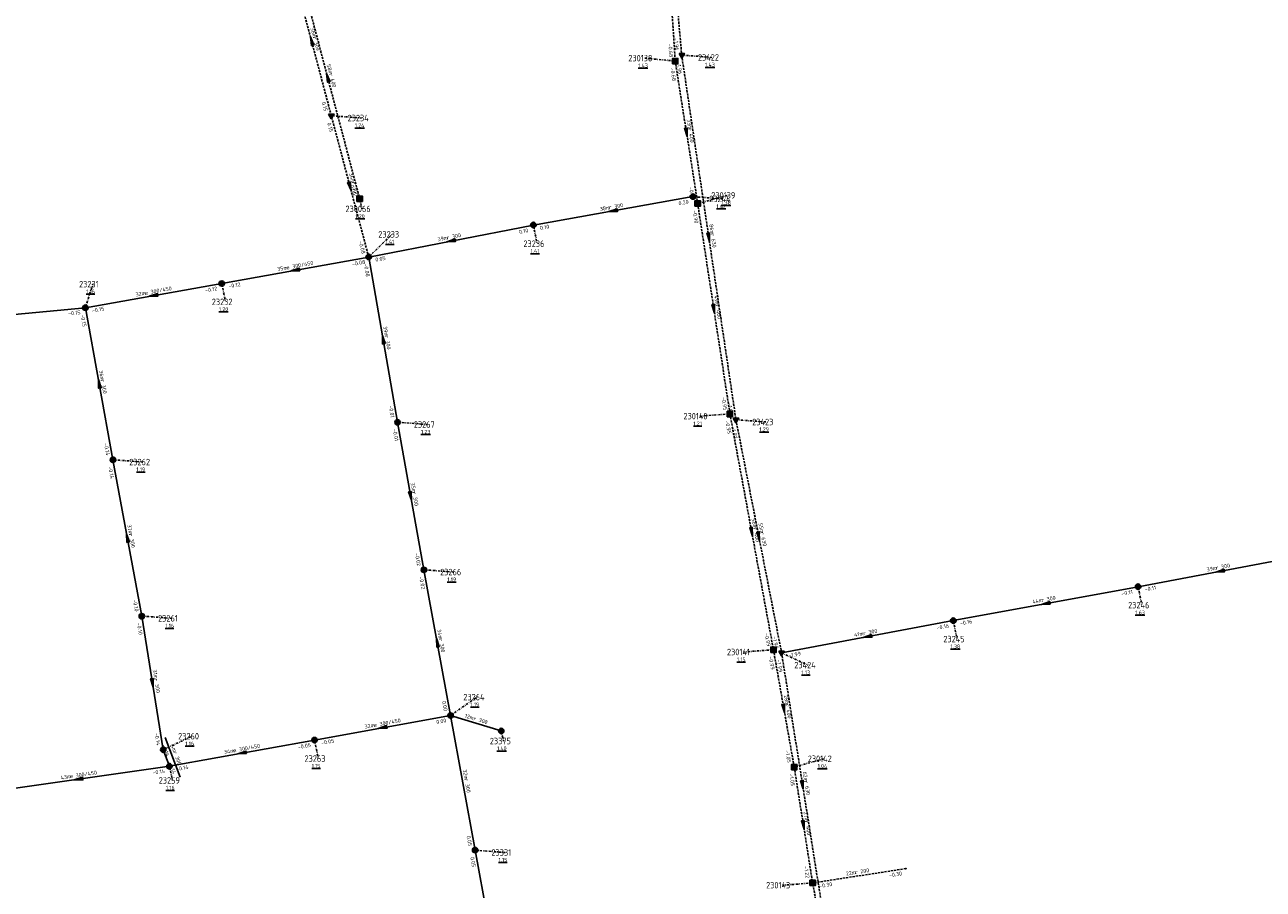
# Model space of a CAD drawing. Extents: x 188323 to 208361, y 565368 to 574910.
# Tile 166 of 256: x 202233 to 202520, y 569438 to 569639. Entities that reach past the tile are written whole.
import ezdxf

# ---------------------------------------------------------------- set-up
doc = ezdxf.new("R2010")
doc.units = 0
doc.linetypes.add('DASHDOT', pattern=[1, 0.5, -0.25, 0, -0.25])
doc.linetypes.add('DASHED', pattern=[0.75, 0.5, -0.25])
doc.layers.get('0').update_dxf_attribs({"linetype": 'CONTINUOUS'})
for name, color, linetype in [('RIO-AFM', 7, 'CONTINUOUS'), ('RIO-BOK', 7, 'CONTINUOUS'), ('RIO-DET', 7, 'CONTINUOUS'), ('RIO-KNP', 7, 'CONTINUOUS'), ('RIO-KNR', 7, 'CONTINUOUS'), ('RIO-LAG_0B', 7, 'CONTINUOUS'), ('RIO-LAG_1B', 7, 'DASHED'), ('RIO-LAG_2B', 7, 'DASHED'), ('RIO-LEN', 7, 'CONTINUOUS'), ('RIO-MVD', 1, 'CONTINUOUS'), ('RIO-VRB', 6, 'DASHDOT'), ('RIO-VRH', 7, 'CONTINUOUS')]:
    doc.layers.add(name, color=color, linetype=linetype)
doc.styles.add('RIO-TXT', font='isocp.shx')

# ---------------------------------------------------------------- blocks, each defined once
blk = doc.blocks.new('L_VHR')
blk.add_lwpolyline([(-0.5, 0), (0.5, 0), (-0.5, 0.15), (-0.5, -0.15), (0.5, 0)])
blk = doc.blocks.new('K_IPR')
blk.add_lwpolyline([(-0.5, -0.5), (0.5, -0.5), (0.5, 0.5), (-0.5, 0.5)], close=True)
blk.add_solid([(-0.5, 0.5), (0.5, 0.5), (-0.5, -0.5), (0.5, -0.5)])
at = {"style": 'RIO-TXT', "flags": 1}
blk.add_attdef('KNOOPNAAM', (2, 2), '', height=1, dxfattribs=at)
blk = doc.blocks.new('K_FIC')
blk.add_circle((0, 0), 0.0625)
at = {"style": 'RIO-TXT', "flags": 1}
blk.add_attdef('KNOOPNAAM', (2, 2), '', height=1, dxfattribs=at)
blk = doc.blocks.new('K_IPG')
blk.add_circle((0, 0), 0.5)
for points in [[(0, 0), (-0.5, 0), (-0.433013, 0.25)], [(0, 0), (-0.433013, -0.25), (-0.5, 0)], [(0, 0), (-0.433013, 0.25), (-0.25, 0.433013)], [(0, 0), (-0.25, -0.433013), (-0.433013, -0.25)], [(0, 0), (-0.25, 0.433013), (0, 0.5)], [(0, 0), (0, -0.5), (-0.25, -0.433013)], [(0, 0), (0, 0.5), (0.25, 0.433013)], [(0, 0), (0.25, 0.433013), (0.433013, 0.25)], [(0, 0), (0.433013, 0.25), (0.5, 0)], [(0, 0), (0.5, 0), (0.433013, -0.25)], [(0, 0), (0.433013, -0.25), (0.25, -0.433013)], [(0, 0), (0.25, -0.433013), (0, -0.5)]]:
    blk.add_solid(points)
at = {"style": 'RIO-TXT', "flags": 1}
blk.add_attdef('KNOOPNAAM', (2, 2), '', height=1, dxfattribs=at)
blk = doc.blocks.new('K_IPD')
blk.add_lwpolyline([(-0.496027, 0.307994), (0.503973, 0.307994), (0.003973, -0.558031)], close=True)
blk.add_solid([(-0.496027, 0.307994), (0.503973, 0.307994), (0.003973, -0.558031)])
at = {"style": 'RIO-TXT', "flags": 1}
blk.add_attdef('KNOOPNAAM', (2, 2), '', height=1, dxfattribs=at)
blk = doc.blocks.new('196_02______23259_____23260_')
at = {"layer": 'RIO-LAG_0B'}
blk.add_line((0, 0), (-3.447, 9.196), dxfattribs=at)
at = {"layer": 'RIO-AFM', "style": 'RIO-TXT'}
blk.add_text('r 300', height=0.9, rotation=290.5302, dxfattribs=at).set_placement((-1.6338, 5.7855))
at = {"layer": 'RIO-BOK', "style": 'RIO-TXT'}
for p in [(-4.2663, 7.3937), (-2.7492, 3.3489)]:
    blk.add_text('-0.14', height=0.9, rotation=290.5302, dxfattribs=at).set_placement(p)
at = {"layer": 'RIO-LEN', "style": 'RIO-TXT'}
blk.add_text('4m', height=0.9, rotation=290.5302, dxfattribs=at).set_placement((-2.2027, 7.3023))

msp = doc.modelspace()

# ---------------------------------------------------------------- linework, layer by layer
at = {"layer": 'RIO-LAG_0B'}
for p, q in [((202350.576, 569592.32), (202387.6, 569598.912)), ((202312.368, 569584.896), (202350.576, 569592.32)), ((202278.272, 569578.752), (202312.368, 569584.896)), ((202312.368, 569584.896), (202319.056, 569546.56)), ((202246.624, 569573.12), (202278.272, 569578.752)), ((202205.536, 569569.28), (202246.624, 569573.12)), ((202246.624, 569573.12), (202253.024, 569537.856)), ((202325.168, 569512.32), (202319.056, 569546.56)), ((202259.728, 569501.568), (202253.024, 569537.856)), ((202490.88, 569508.416), (202528.928, 569515.584)), ((202331.376, 569478.528), (202325.168, 569512.32)), ((202448.016, 569500.544), (202490.88, 569508.416)), ((202264.704, 569470.592), (202259.728, 569501.568)), ((202408.176, 569493.056), (202448.016, 569500.544)), ((202299.792, 569472.832), (202331.376, 569478.528)), ((202337.056, 569447.296), (202331.376, 569478.528)), ((202343.136, 569474.944), (202331.376, 569478.528)), ((202266.128, 569466.752), (202299.792, 569472.832)), ((202266.128, 569466.752), (202264.704, 569470.592)), ((202223.968, 569460.736), (202266.128, 569466.752)), ((202343.168, 569414.272), (202337.056, 569447.296))]:
    msp.add_line(p, q, dxfattribs=at)
at = {"layer": 'RIO-LAG_1B'}
for p, q in [((202378.96, 569699.2), (202383.504, 569630.336)), ((202295.472, 569654.528), (202310.272, 569598.4)), ((202383.504, 569630.336), (202388.704, 569597.312)), ((202388.704, 569597.312), (202396.192, 569548.48)), ((202396.192, 569548.48), (202406.288, 569493.76)), ((202406.288, 569493.76), (202411.104, 569466.56)), ((202411.104, 569466.56), (202415.376, 569439.68)), ((202436.992, 569443.008), (202415.376, 569439.68))]:
    msp.add_line(p, q, dxfattribs=at)
msp.add_lwpolyline([(202417.792, 569416.576), (202417.04, 569430.784), (202415.376, 569439.68)], dxfattribs=at)
at = {"layer": 'RIO-LAG_2B'}
for p, q in [((202382.192, 569663.424), (202384.992, 569631.744)), ((202303.696, 569617.664), (202294.528, 569652.288)), ((202384.992, 569631.744), (202397.584, 569547.136)), ((202312.368, 569584.896), (202303.696, 569617.664)), ((202397.584, 569547.136), (202408.176, 569493.056)), ((202408.176, 569493.056), (202417.92, 569431.808))]:
    msp.add_line(p, q, dxfattribs=at)
at = {"layer": 'RIO-VRB'}
for p, q in [((202384.99, 569631.74), (202391.9575, 569631.2113)), ((202383.51, 569630.34), (202376.435, 569631.0378)), ((202303.7, 569617.67), (202310.6675, 569617.1413)), ((202310.27, 569598.39), (202310.8035, 569596.0616)), ((202387.6, 569598.9), (202394.5675, 569598.3713)), ((202388.71, 569597.28), (202395.6775, 569599.2087)), ((202350.58, 569592.29), (202351.4606, 569587.992)), ((202312.37, 569584.91), (202317.7894, 569590.1581)), ((202246.62, 569573.12), (202248.3552, 569578.5892)), ((202278.27, 569578.78), (202279.1506, 569574.482)), ((202396.2, 569548.51), (202389.2329, 569547.9791)), ((202319.06, 569546.57), (202326.0275, 569546.0413)), ((202397.58, 569547.15), (202404.5475, 569546.6213)), ((202253.03, 569537.86), (202259.9975, 569537.3313)), ((202325.17, 569512.34), (202332.1375, 569511.8113)), ((202490.88, 569508.43), (202491.7606, 569504.132)), ((202259.73, 569501.6), (202266.6975, 569501.0713)), ((202448.01, 569500.56), (202448.8906, 569496.262)), ((202406.29, 569493.79), (202399.3229, 569493.2591)), ((202408.18, 569493.06), (202414.3069, 569490.2222)), ((202331.38, 569478.56), (202337.5069, 569482.7978)), ((202264.7, 569470.6), (202271.3482, 569473.72)), ((202343.13, 569474.94), (202343.6635, 569472.6116)), ((202299.79, 569472.84), (202300.6706, 569468.542)), ((202411.1, 569466.57), (202418.0675, 569468.4987)), ((202266.13, 569466.78), (202266.8371, 569463.4668)), ((202337.06, 569447.27), (202344.0275, 569446.7413)), ((202415.37, 569439.69), (202408.4029, 569439.1591))]:
    msp.add_line(p, q, dxfattribs=at)

# ---------------------------------------------------------------- block references
at = {"layer": 'RIO-DET'}
msp.add_blockref('196_02______23259_____23260_', (202268.624, 569464.256), dxfattribs=at)
at = {"layer": 'RIO-KNP', "xscale": 1.25, "yscale": 1.25, "zscale": 1.25}
for name, p in [('K_IPD', (202384.992, 569631.744)), ('K_IPR', (202383.504, 569630.336)), ('K_IPD', (202303.696, 569617.664)), ('K_IPR', (202310.272, 569598.4)), ('K_IPG', (202387.6, 569598.912)), ('K_IPR', (202388.704, 569597.312)), ('K_IPG', (202350.576, 569592.32)), ('K_IPG', (202312.368, 569584.896)), ('K_IPG', (202278.272, 569578.752)), ('K_IPG', (202246.624, 569573.12)), ('K_IPR', (202396.192, 569548.48)), ('K_IPG', (202319.056, 569546.56)), ('K_IPD', (202397.584, 569547.136)), ('K_IPG', (202253.024, 569537.856)), ('K_IPG', (202325.168, 569512.32)), ('K_IPG', (202490.88, 569508.416)), ('K_IPG', (202259.728, 569501.568)), ('K_IPG', (202448.016, 569500.544)), ('K_IPR', (202406.288, 569493.76)), ('K_IPD', (202408.176, 569493.056)), ('K_IPG', (202331.376, 569478.528)), ('K_IPG', (202343.136, 569474.944)), ('K_IPG', (202264.704, 569470.592)), ('K_IPG', (202299.792, 569472.832)), ('K_IPG', (202266.128, 569466.752)), ('K_IPR', (202411.104, 569466.56)), ('K_IPG', (202337.056, 569447.296)), ('K_FIC', (202436.992, 569443.008)), ('K_IPR', (202415.376, 569439.68))]:
    msp.add_blockref(name, p, dxfattribs=at)
at = {"layer": 'RIO-VRH', "xscale": 2, "yscale": 2, "zscale": 2}
for p, rotation in [((202299.115, 569634.98), 104.8432), ((202302.87, 569626.475), 464.7687), ((202386.11, 569613.81), 278.947), ((202308.035, 569601.29), 284.8312), ((202369.09, 569595.595), 190.1226), ((202331.475, 569588.6), 190.9306), ((202391.285, 569589.445), 278.4737), ((202295.32, 569581.845), 190.1899), ((202262.445, 569575.95), 190.1381), ((202392.455, 569572.895), 278.7393), ((202315.715, 569565.74), 459.906), ((202249.825, 569555.49), 460.3115), ((202322.115, 569529.455), 280.1287), ((202256.38, 569519.73), 100.4769), ((202401.245, 569521.15), 280.4556), ((202402.88, 569520.105), 281.0957), ((202509.9, 569511.995), 190.6149), ((202469.445, 569504.495), 190.4014), ((202428.095, 569496.81), 190.6629), ((202328.275, 569495.45), 100.4248), ((202262.215, 569486.1), 279.1165), ((202408.695, 569480.18), 280.0293), ((202315.585, 569475.7), 190.2623), ((202282.96, 569469.81), 190.2049), ((202245.045, 569463.75), 188.1768), ((202413.05, 569462.43), 279.0423), ((202413.235, 569453.13), 279.0344)]:
    msp.add_blockref('L_VHR', p, dxfattribs=dict(at, rotation=rotation))

# ---------------------------------------------------------------- texts
at = {"layer": 'RIO-AFM', "style": 'RIO-TXT'}
for s, rotation, p in [('r 300', 284.8432, (202299.4012, 569635.8945)), ('r 400', 284.7687, (202303.1644, 569627.3905)), ('r 400', 278.947, (202386.488, 569614.6899)), ('r 300', 284.8312, (202308.3208, 569602.2042)), ('r 300', 10.1226, (202368.2046, 569595.9448)), ('r 300', 10.9306, (202330.5849, 569588.9373)), ('r 630', 278.4737, (202391.6865, 569590.3243)), ('e 300/450', 10.1899, (202293.3711, 569582.0027)), ('e 300/450', 10.1381, (202260.4965, 569576.1095)), ('r 400', 278.7393, (202392.8411, 569573.7744)), ('r 300', 279.906, (202316.0799, 569566.6263)), ('r 300', 280.3115, (202250.1826, 569556.379)), ('r 300', 280.1287, (202322.4752, 569530.3424)), ('r 300', 280.4769, (202256.7354, 569520.62)), ('r 400', 280.4556, (202401.6066, 569522.0408)), ('r 630', 281.0957, (202403.2314, 569521)), ('r 300', 10.6149, (202509.0116, 569512.3372)), ('r 300', 10.4014, (202468.5579, 569504.8405)), ('r 300', 10.6629, (202427.2061, 569497.1514)), ('r 300', 280.4248, (202328.6305, 569496.3392)), ('r 300', 279.1165, (202262.5897, 569486.9811)), ('r 400', 280.0293, (202409.0544, 569481.0667)), ('e 300/450', 10.2623, (202313.6359, 569475.8552)), ('r 300', 342.8784, (202336.6284, 569477.4698)), ('e 300/450', 10.2049, (202281.0113, 569469.9672)), ('e 300/450', 8.1768, (202243.1031, 569463.9761)), ('r 300', 280.2968, (202334.5766, 569463.8034)), ('r 630', 279.0423, (202413.4354, 569463.3119)), ('r 400', 279.0344, (202413.6097, 569454.0099)), ('r 200', 368.6736, (202425.3075, 569441.7184))]:
    msp.add_text(s, height=0.9, rotation=rotation, dxfattribs=at).set_placement(p)
at = {"layer": 'RIO-BOK', "style": 'RIO-TXT'}
for s, rotation, p in [('-1.96', 275.0563, (202383.2522, 569635.7022)), ('-0.68', 273.7885, (202381.8839, 569634.341)), ('-0.68', 278.947, (202382.3455, 569628.739)), ('-1.96', 278.4737, (202383.8123, 569630.1486)), ('0.15', 284.8432, (202301.4549, 569620.7583)), ('0.15', 284.8312, (202302.7058, 569615.958)), ('0.04', 284.7687, (202308.0427, 569601.4841)), ('-0.70', 278.947, (202386.7084, 569601.1154)), ('0.20', 10.1226, (202384.3408, 569596.8959)), ('-0.90', 278.7393, (202387.5397, 569595.6832)), ('0.10', 10.9306, (202347.3497, 569590.2402)), ('0.10', 10.1226, (202352.2041, 569591.1578)), ('-0.08', 284.8312, (202309.9858, 569588.5204)), ('-0.08', 10.1899, (202308.5816, 569582.8065)), ('-0.08', 279.906, (202311.2325, 569583.2897)), ('0.05', 10.9306, (202314.0099, 569583.8009)), ('-0.12', 10.1381, (202274.4802, 569576.68)), ('-0.12', 10.1899, (202279.8954, 569577.6497)), ('-0.15', 5.3121, (202242.6668, 569571.3464)), ('-0.15', 280.3115, (202245.494, 569571.4917)), ('-0.15', 10.1381, (202248.2444, 569571.9883)), ('-0.95', 278.7393, (202394.2222, 569552.3545)), ('-0.01', 279.906, (202316.9979, 569550.3718)), ('-1.97', 278.4737, (202395.6427, 569551.007)), ('-0.95', 280.4556, (202395.0781, 569546.8788)), ('-1.97', 281.0957, (202396.4764, 569545.5064)), ('-0.01', 280.1287, (202317.9288, 569544.9453)), ('-0.14', 280.3115, (202250.939, 569541.6473)), ('-0.14', 280.4769, (202251.9087, 569536.2284)), ('-0.02', 280.1287, (202323.0906, 569516.133)), ('-0.02', 280.4248, (202324.0472, 569510.7095)), ('-0.11', 10.6149, (202492.5137, 569507.3118)), ('-0.10', 280.4769, (202257.6287, 569505.3813)), ('-0.11', 10.4014, (202487.0996, 569506.3126)), ('-0.10', 279.1165, (202258.5703, 569499.9955)), ('-0.16', 10.6629, (202444.2387, 569498.4253)), ('-0.16', 10.4014, (202449.6396, 569499.4358)), ('-0.99', 280.4556, (202404.2019, 569497.5739)), ('-1.99', 281.0957, (202406.0493, 569496.8206)), ('-0.99', 280.0293, (202405.156, 569492.1672)), ('-1.99', 279.0423, (202407.0182, 569491.457)), ('-1.99', 10.6629, (202409.8147, 569491.9432)), ('0.00', 280.4248, (202329.3787, 569481.8111)), ('0.00', 10.2623, (202328.1255, 569476.5479)), ('-0.14', 279.1165, (202262.6857, 569474.4296)), ('-0.05', 10.2049, (202296.0026, 569470.7356)), ('-0.05', 10.2623, (202301.4168, 569471.7118)), ('-1.05', 280.0293, (202409.0226, 569470.3665)), ('-0.14', 8.1768, (202262.2704, 569464.811)), ('-0.14', 10.2049, (202267.7557, 569465.6502)), ('-1.05', 279.0344, (202409.938, 569464.9672)), ('0.05', 280.2968, (202335.0643, 569450.5256)), ('0.05', 280.4871, (202335.939, 569445.6382)), ('-1.22', 279.0344, (202413.3587, 569443.5213)), ('-0.30', 368.6736, (202433.1567, 569440.9988)), ('-0.30', 368.6736, (202416.9657, 569438.5181))]:
    msp.add_text(s, height=0.9, rotation=rotation, dxfattribs=at).set_placement(p)
at = {"layer": 'RIO-KNR', "style": 'RIO-TXT'}
for s, p in [('230138', (202372.61, 569630.2878)), ('23422', (202388.77, 569630.4613)), ('23234', (202307.48, 569616.3913)), ('230139', (202391.8525, 569598.4587)), ('23244', (202391.38, 569597.6213)), ('230066', (202306.9785, 569595.3116)), ('23233', (202314.6019, 569589.4081)), ('23236', (202348.2731, 569587.242)), ('23231', (202245.1677, 569577.8392)), ('23232', (202275.9631, 569573.732)), ('230140', (202385.4079, 569547.2291)), ('23267', (202322.84, 569545.2913)), ('23423', (202401.36, 569545.8713)), ('23262', (202256.81, 569536.5813)), ('23266', (202328.95, 569511.0613)), ('23246', (202488.5731, 569503.382)), ('23261', (202263.51, 569500.3213)), ('23245', (202445.7031, 569495.512)), ('230141', (202395.4979, 569492.5091)), ('23424', (202411.1194, 569489.4722)), ('23264', (202334.3194, 569482.0478)), ('23260', (202268.1607, 569472.97)), ('23375', (202340.476, 569471.8616)), ('23263', (202297.4831, 569467.792)), ('230142', (202414.2425, 569467.7487)), ('23259', (202263.6496, 569462.7168)), ('23331', (202340.84, 569445.9913)), ('230143', (202404.5779, 569438.4091))]:
    msp.add_text(s, height=1.5, dxfattribs=at).set_placement(p)
at = {"layer": 'RIO-LEN', "style": 'RIO-TXT'}
for s, rotation, p in [('36m', 284.8432, (202298.8469, 569637.9821)), ('58m', 284.7687, (202302.6127, 569629.4789)), ('33m', 278.947, (202386.151, 569616.8234)), ('34m', 284.8312, (202307.7669, 569604.292)), ('38m', 10.1226, (202366.0782, 569595.5651)), ('86m', 278.4737, (202391.3672, 569592.4606)), ('39m', 10.9306, (202328.4641, 569588.5277)), ('35m', 10.1899, (202291.2452, 569581.6205)), ('32m', 10.1381, (202258.3703, 569575.7292)), ('49m', 278.7393, (202392.5119, 569575.9092)), ('39m', 279.906, (202315.7073, 569568.7539)), ('36m', 280.3115, (202249.7949, 569558.5039)), ('35m', 280.1287, (202322.0943, 569532.4685)), ('37m', 280.4769, (202256.3415, 569522.7438)), ('56m', 280.4556, (202401.2135, 569524.1648)), ('55m', 281.0957, (202402.8147, 569523.1194)), ('39m', 10.6149, (202506.8886, 569511.9393)), ('44m', 10.4014, (202466.4334, 569504.4505)), ('34m', 280.4248, (202328.2386, 569498.4634)), ('41m', 10.6629, (202425.0834, 569496.7517)), ('31m', 279.1165, (202262.2464, 569489.1136)), ('28m', 280.0293, (202408.6772, 569483.1935)), ('32m', 10.2623, (202311.5105, 569475.4704)), ('12m', 342.8784, (202334.5638, 569478.1044)), ('34m', 10.2049, (202278.8855, 569469.5845)), ('32m', 280.2968, (202334.1895, 569465.9284)), ('62m', 279.0423, (202413.0949, 569465.4449)), ('43m', 8.1768, (202240.965, 569463.6688)), ('27m', 279.0344, (202413.2695, 569456.143)), ('22m', 368.6736, (202423.1724, 569441.3913))]:
    msp.add_text(s, height=0.9, rotation=rotation, dxfattribs=at).set_placement(p)
at = {"layer": 'RIO-MVD', "style": 'RIO-TXT'}
for s, p in [('%%U1.43', (202374.905, 569628.8878)), ('%%U1.43', (202390.4275, 569629.0613)), ('%%U1.24', (202309.1375, 569614.9913)), ('%%U1.42', (202393.0375, 569596.2213)), ('%%U1.38', (202394.1475, 569597.0587)), ('%%U1.20', (202309.2735, 569593.9116)), ('%%U1.41', (202316.2594, 569588.0081)), ('%%U1.41', (202349.9306, 569585.842)), ('%%U1.16', (202246.8252, 569576.4392)), ('%%U1.20', (202277.6206, 569572.332)), ('%%U1.21', (202387.7029, 569545.8291)), ('%%U1.29', (202403.0175, 569544.4713)), ('%%U1.23', (202324.4975, 569543.8913)), ('%%U1.19', (202258.4675, 569535.1813)), ('%%U1.19', (202330.6075, 569509.6613)), ('%%U1.63', (202490.2306, 569501.982)), ('%%U1.16', (202265.1675, 569498.9213)), ('%%U1.38', (202447.3606, 569494.112)), ('%%U1.15', (202397.7929, 569491.1091)), ('%%U1.13', (202412.7769, 569488.0722)), ('%%U1.19', (202335.9769, 569480.6478)), ('%%U1.16', (202269.8182, 569471.57)), ('%%U1.40', (202342.1335, 569470.4616)), ('%%U1.15', (202299.1406, 569466.392)), ('%%U1.04', (202416.5375, 569466.3487)), ('%%U1.16', (202265.3071, 569461.3168)), ('%%U1.15', (202342.4975, 569444.5913))]:
    msp.add_text(s, height=0.9, dxfattribs=at).set_placement(p)

doc.saveas('drawing.dxf')
